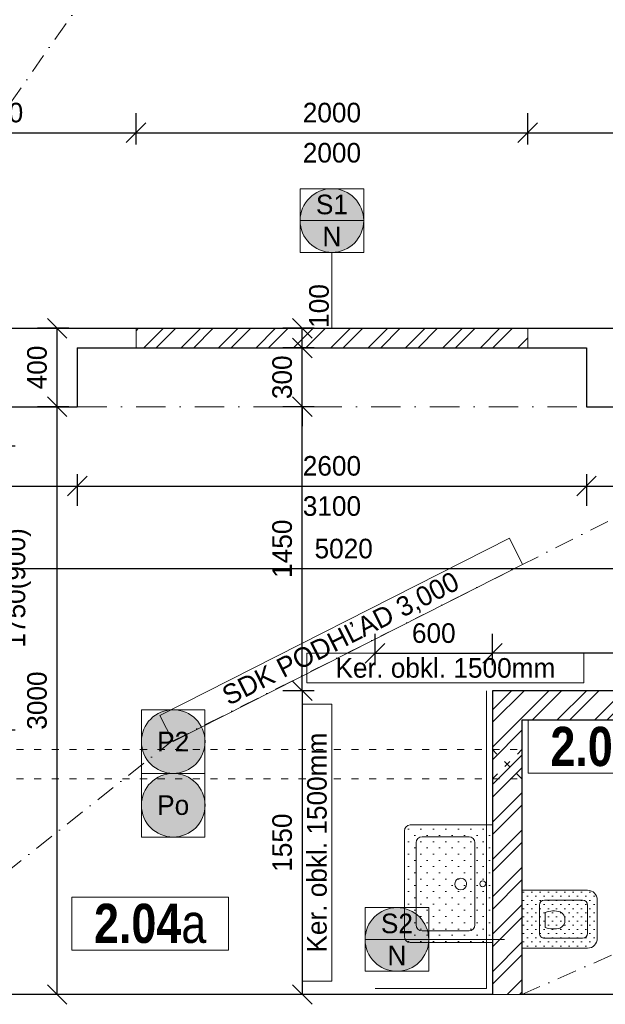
# Model space of a CAD drawing. Header units: millimetres. Extents: x -65956 to 5894746, y -14679 to 163521.
# Tile 8 of 89: x -59600 to -56610, y -387 to 4638. Entities that reach past the tile are written whole.
import ezdxf

# ---------------------------------------------------------------- set-up
doc = ezdxf.new("R2010")
doc.units = ezdxf.units.MM
doc.linetypes.add('ACAD_ISO03W100', pattern=[30, 12, -18])
doc.linetypes.add('ČERCHOVANÁ', pattern=[1, 0.5, -0.25, 0, -0.25])
doc.layers.get('0').update_dxf_attribs({"lineweight": 5})
doc.layers.get('Defpoints').update_dxf_attribs({"color": 2, "lineweight": 30})
doc.layers.add('- pomocna', color=232, linetype='Continuous', lineweight=0, plot=False)
for name, color, linetype, lineweight in [('- popis', 7, 'Continuous', 0), ('- zariadenie', 30, 'Continuous', 0), ('Bodko ciarkovana T', 200, 'ČERCHOVANÁ', 0), ('H popisky', 30, 'Continuous', 25), ('H stavba', 82, 'Continuous', 30), ('KOTY', 51, 'Continuous', 5), ('m_popis', 7, 'Continuous', 0), ('RE-nove', 10, 'Continuous', 0), ('Tbč stavba', 4, 'ČERCHOVANÁ', 0), ('Tč stavba', 7, 'ACAD_ISO03W100', 5), ('VT kóty', 51, 'Continuous', 5), ('VT sanita', 210, 'Continuous', 5)]:
    doc.layers.add(name, color=color, linetype=linetype, lineweight=lineweight)
doc.styles.add('1-100_te_2mm_200', font='technic_.ttf', dxfattribs={"height": 200})
doc.styles.add('1-20_ce_5mm_100', font='GOTHIC.TTF', dxfattribs={"height": 100})
doc.styles.add('1-50_ce_2mm_100', font='GOTHIC.TTF', dxfattribs={"height": 100})
doc.dimstyles.new('technic_1-100', dxfattribs={"dimtxt": 200, "dimasz": 240, "dimexe": 300, "dimexo": 200, "dimgap": 100, "dimtad": 1, "dimdec": 1, "dimrnd": 0.5, "dimtxsty": '1-100_te_2mm_200', "dimblk": 'OBLIQUE', "dimcen": 2.5, "dimclrd": 256, "dimclrt": 256, "dimadec": 0, "dimazin": 0, "dimtfac": 1, "dimtdec": 1, "dimtix": 1, "dimtmove": 1, "dimatfit": 3, "dimldrblk": 'OBLIQUE', "dimfxl": 400, "dimfxlon": 1, "dimarcsym": 0})
pattern_1 = [(45, (0, -10810.44), (-95.45942, 95.45942), []), (45, (63.64, -10810.44), (-95.45942, 95.45942), [])]

# ---------------------------------------------------------------- blocks, each defined once
blk = doc.blocks.new('_Oblique')
at = {"color": 0, "linetype": 'ByBlock', "lineweight": -2}
blk.add_line((-0.5, -0.5), (0.5, 0.5), dxfattribs=at)
blk = doc.blocks.new('*D598')
at = {"layer": 'Defpoints', "color": 0, "transparency": 16777216}
for p in [(-59006, 4061.1), (-60456, 3063.3), (-59006, 3063.3)]:
    blk.add_point(p, dxfattribs=at)
at = {"layer": 'KOTY', "color": 0, "lineweight": -2, "transparency": 16777216}
for p, q in [((-60456, 4001.1), (-60456, 4161.1)), ((-59006, 4001.1), (-59006, 4161.1))]:
    blk.add_line(p, q, dxfattribs=at)
at = {"layer": 'KOTY', "lineweight": -2, "transparency": 16777216}
blk.add_line((-60456, 4061.1), (-59006, 4061.1), dxfattribs=at)
at = {"layer": 'KOTY', "lineweight": -2, "transparency": 16777216, "xscale": 100, "yscale": 100, "zscale": 100, "rotation": 180}
blk.add_blockref('_Oblique', (-60456, 4061.1), dxfattribs=at)
at = {"layer": 'KOTY', "lineweight": -2, "transparency": 16777216, "xscale": 100, "yscale": 100, "zscale": 100}
blk.add_blockref('_Oblique', (-59006, 4061.1), dxfattribs=at)
at = {"layer": 'KOTY', "transparency": 16777216, "insert": (-59731, 4163.6), "char_height": 100, "attachment_point": 5, "style": '1-20_ce_5mm_100'}
blk.add_mtext('1450', dxfattribs=at)
blk = doc.blocks.new('*D599')
at = {"layer": 'Defpoints', "color": 0, "transparency": 16777216}
for p in [(-57006, 4061.1), (-59006, 3063.3), (-57006, 3063.3)]:
    blk.add_point(p, dxfattribs=at)
at = {"layer": 'KOTY', "color": 0, "lineweight": -2, "transparency": 16777216}
for p, q in [((-59006, 4001.1), (-59006, 4161.1)), ((-57006, 4001.1), (-57006, 4161.1))]:
    blk.add_line(p, q, dxfattribs=at)
at = {"layer": 'KOTY', "lineweight": -2, "transparency": 16777216}
blk.add_line((-59006, 4061.1), (-57006, 4061.1), dxfattribs=at)
at = {"layer": 'KOTY', "lineweight": -2, "transparency": 16777216, "xscale": 100, "yscale": 100, "zscale": 100, "rotation": 180}
blk.add_blockref('_Oblique', (-59006, 4061.1), dxfattribs=at)
at = {"layer": 'KOTY', "lineweight": -2, "transparency": 16777216, "xscale": 100, "yscale": 100, "zscale": 100}
blk.add_blockref('_Oblique', (-57006, 4061.1), dxfattribs=at)
at = {"layer": 'KOTY', "transparency": 16777216, "char_height": 100, "attachment_point": 5, "style": '1-20_ce_5mm_100'}
for insert in [(-58006, 4163.6), (-58006, 3958.6)]:
    blk.add_mtext('2000', dxfattribs=dict(at, insert=insert))
blk = doc.blocks.new('*D600')
at = {"layer": 'Defpoints', "color": 0, "transparency": 16777216}
for p in [(-52906, 4061.1), (-57006, 3063.3), (-52906, 3063.3)]:
    blk.add_point(p, dxfattribs=at)
at = {"layer": 'KOTY', "color": 0, "lineweight": -2, "transparency": 16777216}
for p, q in [((-57006, 4001.1), (-57006, 4161.1)), ((-52906, 4001.1), (-52906, 4161.1))]:
    blk.add_line(p, q, dxfattribs=at)
at = {"layer": 'KOTY', "lineweight": -2, "transparency": 16777216}
blk.add_line((-57006, 4061.1), (-52906, 4061.1), dxfattribs=at)
at = {"layer": 'KOTY', "lineweight": -2, "transparency": 16777216, "xscale": 100, "yscale": 100, "zscale": 100, "rotation": 180}
blk.add_blockref('_Oblique', (-57006, 4061.1), dxfattribs=at)
at = {"layer": 'KOTY', "lineweight": -2, "transparency": 16777216, "xscale": 100, "yscale": 100, "zscale": 100}
blk.add_blockref('_Oblique', (-52906, 4061.1), dxfattribs=at)
at = {"layer": 'KOTY', "transparency": 16777216, "insert": (-54956, 4163.6), "char_height": 100, "attachment_point": 5, "style": '1-20_ce_5mm_100'}
blk.add_mtext('4100', dxfattribs=at)
blk = doc.blocks.new('*D607')
at = {"layer": 'Defpoints', "color": 0, "transparency": 16777216}
for p in [(-60456, 2663.3), (-55436, 2663.3), (-60456, 1836.1)]:
    blk.add_point(p, dxfattribs=at)
at = {"layer": 'KOTY', "color": 0, "lineweight": -2, "transparency": 16777216}
for p, q in [((-60456, 1896.1), (-60456, 1736.1)), ((-55436, 1896.1), (-55436, 1736.1))]:
    blk.add_line(p, q, dxfattribs=at)
at = {"layer": 'KOTY', "lineweight": -2, "transparency": 16777216}
blk.add_line((-55436, 1836.1), (-60456, 1836.1), dxfattribs=at)
at = {"layer": 'KOTY', "lineweight": -2, "transparency": 16777216, "xscale": 100, "yscale": 100, "zscale": 100, "rotation": 180}
blk.add_blockref('_Oblique', (-60456, 1836.1), dxfattribs=at)
at = {"layer": 'KOTY', "lineweight": -2, "transparency": 16777216, "xscale": 100, "yscale": 100, "zscale": 100}
blk.add_blockref('_Oblique', (-55436, 1836.1), dxfattribs=at)
at = {"layer": 'KOTY', "transparency": 16777216, "insert": (-57946, 1938.6), "char_height": 100, "attachment_point": 5, "style": '1-20_ce_5mm_100'}
blk.add_mtext('5020', dxfattribs=at)
blk = doc.blocks.new('*D608')
at = {"layer": 'Defpoints', "color": 0, "transparency": 16777216}
for p in [(-59409, 2663.3), (-55436, 2663.3), (-55286, -336.7)]:
    blk.add_point(p, dxfattribs=at)
at = {"layer": 'KOTY', "color": 0, "lineweight": -2, "transparency": 16777216}
for p, q in [((-59349, 2663.3), (-59509, 2663.3)), ((-59349, -336.7), (-59509, -336.7))]:
    blk.add_line(p, q, dxfattribs=at)
at = {"layer": 'KOTY', "lineweight": -2, "transparency": 16777216}
blk.add_line((-59409, -336.7), (-59409, 2663.3), dxfattribs=at)
at = {"layer": 'KOTY', "lineweight": -2, "transparency": 16777216, "xscale": 100, "yscale": 100, "zscale": 100}
for p, rotation in [((-59409, 2663.3), 90), ((-59409, -336.7), 270)]:
    blk.add_blockref('_Oblique', p, dxfattribs=dict(at, rotation=rotation))
at = {"layer": 'KOTY', "transparency": 16777216, "insert": (-59511.6, 1163.3), "char_height": 100, "attachment_point": 5, "rotation": 90, "style": '1-20_ce_5mm_100'}
blk.add_mtext('3000', dxfattribs=at)
blk = doc.blocks.new('*D610')
at = {"layer": 'Defpoints', "color": 0, "transparency": 16777216}
for p in [(-60456, 2463.3), (-60456, 1013.3), (-59723.5, 1013.3)]:
    blk.add_point(p, dxfattribs=at)
at = {"layer": 'KOTY', "color": 0, "lineweight": -2, "transparency": 16777216}
for p, q in [((-59783.5, 2463.3), (-59623.5, 2463.3)), ((-59783.5, 1013.3), (-59623.5, 1013.3))]:
    blk.add_line(p, q, dxfattribs=at)
at = {"layer": 'KOTY', "lineweight": -2, "transparency": 16777216}
blk.add_line((-59723.5, 2463.3), (-59723.5, 1013.3), dxfattribs=at)
at = {"layer": 'KOTY', "lineweight": -2, "transparency": 16777216, "xscale": 100, "yscale": 100, "zscale": 100}
for p, rotation in [((-59723.5, 2463.3), 90), ((-59723.5, 1013.3), 270)]:
    blk.add_blockref('_Oblique', p, dxfattribs=dict(at, rotation=rotation))
at = {"layer": 'KOTY', "transparency": 16777216, "char_height": 100, "attachment_point": 5, "rotation": 90, "style": '1-20_ce_5mm_100'}
for s, insert in [('1750(900)', (-59606.8, 1738.3)), ('1450', (-59826, 1738.3))]:
    blk.add_mtext(s, dxfattribs=dict(at, insert=insert))
blk = doc.blocks.new('*D612')
at = {"layer": 'Defpoints', "color": 0, "transparency": 16777216}
for p in [(-59409, 3063.3), (-52906, 3063.3), (-55436, 2663.3)]:
    blk.add_point(p, dxfattribs=at)
at = {"layer": 'KOTY', "color": 0, "lineweight": -2, "transparency": 16777216}
for p, q in [((-59349, 3063.3), (-59509, 3063.3)), ((-59349, 2663.3), (-59509, 2663.3))]:
    blk.add_line(p, q, dxfattribs=at)
at = {"layer": 'KOTY', "lineweight": -2, "transparency": 16777216}
blk.add_line((-59409, 2663.3), (-59409, 3063.3), dxfattribs=at)
at = {"layer": 'KOTY', "lineweight": -2, "transparency": 16777216, "xscale": 100, "yscale": 100, "zscale": 100}
for p, rotation in [((-59409, 3063.3), 90), ((-59409, 2663.3), 270)]:
    blk.add_blockref('_Oblique', p, dxfattribs=dict(at, rotation=rotation))
at = {"layer": 'KOTY', "transparency": 16777216, "insert": (-59511.6, 2863.3), "char_height": 100, "attachment_point": 5, "rotation": 90, "style": '1-20_ce_5mm_100'}
blk.add_mtext('400', dxfattribs=at)
blk = doc.blocks.new('*D681')
at = {"layer": 'Defpoints', "color": 0, "transparency": 16777216}
for p in [(-60456, 2663.3), (-59306, 2663.3), (-59306, 2258.1)]:
    blk.add_point(p, dxfattribs=at)
at = {"layer": 'KOTY', "color": 0, "lineweight": -2, "transparency": 16777216}
for p, q in [((-60456, 2318.1), (-60456, 2158.1)), ((-59306, 2318.1), (-59306, 2158.1))]:
    blk.add_line(p, q, dxfattribs=at)
at = {"layer": 'KOTY', "lineweight": -2, "transparency": 16777216}
blk.add_line((-60456, 2258.1), (-59306, 2258.1), dxfattribs=at)
at = {"layer": 'KOTY', "lineweight": -2, "transparency": 16777216, "xscale": 100, "yscale": 100, "zscale": 100, "rotation": 180}
blk.add_blockref('_Oblique', (-60456, 2258.1), dxfattribs=at)
at = {"layer": 'KOTY', "lineweight": -2, "transparency": 16777216, "xscale": 100, "yscale": 100, "zscale": 100}
blk.add_blockref('_Oblique', (-59306, 2258.1), dxfattribs=at)
at = {"layer": 'KOTY', "transparency": 16777216, "insert": (-59881, 2360.7), "char_height": 100, "attachment_point": 5, "style": '1-20_ce_5mm_100'}
blk.add_mtext('1150', dxfattribs=at)
blk = doc.blocks.new('*D682')
at = {"layer": 'Defpoints', "color": 0, "transparency": 16777216}
for p in [(-59306, 2663.3), (-56706, 2663.3), (-56706, 2258.1)]:
    blk.add_point(p, dxfattribs=at)
at = {"layer": 'KOTY', "color": 0, "lineweight": -2, "transparency": 16777216}
for p, q in [((-59306, 2318.1), (-59306, 2158.1)), ((-56706, 2318.1), (-56706, 2158.1))]:
    blk.add_line(p, q, dxfattribs=at)
at = {"layer": 'KOTY', "lineweight": -2, "transparency": 16777216}
blk.add_line((-59306, 2258.1), (-56706, 2258.1), dxfattribs=at)
at = {"layer": 'KOTY', "lineweight": -2, "transparency": 16777216, "xscale": 100, "yscale": 100, "zscale": 100, "rotation": 180}
blk.add_blockref('_Oblique', (-59306, 2258.1), dxfattribs=at)
at = {"layer": 'KOTY', "lineweight": -2, "transparency": 16777216, "xscale": 100, "yscale": 100, "zscale": 100}
blk.add_blockref('_Oblique', (-56706, 2258.1), dxfattribs=at)
at = {"layer": 'KOTY', "transparency": 16777216, "char_height": 100, "attachment_point": 5, "style": '1-20_ce_5mm_100'}
for s, insert in [('2600', (-58006, 2360.7)), ('3100', (-58006, 2155.6))]:
    blk.add_mtext(s, dxfattribs=dict(at, insert=insert))
blk = doc.blocks.new('*D683')
at = {"layer": 'Defpoints', "color": 0, "transparency": 16777216}
for p in [(-56706, 2663.3), (-55436, 2663.3), (-55436, 2258.1)]:
    blk.add_point(p, dxfattribs=at)
at = {"layer": 'KOTY', "color": 0, "lineweight": -2, "transparency": 16777216}
for p, q in [((-56706, 2318.1), (-56706, 2158.1)), ((-55436, 2318.1), (-55436, 2158.1))]:
    blk.add_line(p, q, dxfattribs=at)
at = {"layer": 'KOTY', "lineweight": -2, "transparency": 16777216}
blk.add_line((-56706, 2258.1), (-55436, 2258.1), dxfattribs=at)
at = {"layer": 'KOTY', "lineweight": -2, "transparency": 16777216, "xscale": 100, "yscale": 100, "zscale": 100, "rotation": 180}
blk.add_blockref('_Oblique', (-56706, 2258.1), dxfattribs=at)
at = {"layer": 'KOTY', "lineweight": -2, "transparency": 16777216, "xscale": 100, "yscale": 100, "zscale": 100}
blk.add_blockref('_Oblique', (-55436, 2258.1), dxfattribs=at)
at = {"layer": 'KOTY', "transparency": 16777216, "insert": (-56071, 2360.7), "char_height": 100, "attachment_point": 5, "style": '1-20_ce_5mm_100'}
blk.add_mtext('1270', dxfattribs=at)
blk = doc.blocks.new('*D684')
at = {"layer": 'Defpoints', "color": 0, "transparency": 16777216}
for p in [(-57186, 1213.3), (-58157.2, -336.7), (-57186, -336.7)]:
    blk.add_point(p, dxfattribs=at)
at = {"layer": 'KOTY', "color": 0, "lineweight": -2, "transparency": 16777216}
for p, q in [((-58097.2, 1213.3), (-58257.2, 1213.3)), ((-58097.2, -336.7), (-58257.2, -336.7))]:
    blk.add_line(p, q, dxfattribs=at)
at = {"layer": 'KOTY', "lineweight": -2, "transparency": 16777216}
blk.add_line((-58157.2, 1213.3), (-58157.2, -336.7), dxfattribs=at)
at = {"layer": 'KOTY', "lineweight": -2, "transparency": 16777216, "xscale": 100, "yscale": 100, "zscale": 100}
for p, rotation in [((-58157.2, 1213.3), 90), ((-58157.2, -336.7), 270)]:
    blk.add_blockref('_Oblique', p, dxfattribs=dict(at, rotation=rotation))
at = {"layer": 'KOTY', "transparency": 16777216, "insert": (-58259.7, 438.3), "char_height": 100, "attachment_point": 5, "rotation": 90, "style": '1-20_ce_5mm_100'}
blk.add_mtext('1550', dxfattribs=at)
blk = doc.blocks.new('*T449')
at = {"layer": 'Defpoints', "color": 8, "linetype": 'ByBlock', "lineweight": 0, "transparency": 16777216}
for p, q in [((0, 0), (800, 0)), ((0, 0), (0, -270.7)), ((800, 0), (800, -270.7)), ((0, -270.7), (800, -270.7))]:
    blk.add_line(p, q, dxfattribs=at)
at = {"layer": 'H popisky', "color": 0, "transparency": 16777216, "insert": (400, -135.3), "char_height": 200, "width": 796, "attachment_point": 5, "style": '1-50_ce_2mm_100'}
blk.add_mtext('{\\fTechnicLite|b1|i0|c2|p2;\\C256;2.04\\fArial Narrow|b0|i0|c0|p34;a}', dxfattribs=at)
blk = doc.blocks.new('fdgfdsgdfs')
at = {"layer": '- zariadenie'}
for p, q in [((1096714.8, -605249), (1096519.8, -605249)), ((1096469.8, -605299), (1096469.8, -605634.1)), ((1096519.8, -605324), (1096519.8, -605519.1)), ((1096689.8, -605299), (1096544.8, -605299)), ((1096714.8, -605519.1), (1096714.8, -605324)), ((1096764.8, -605634.1), (1096764.8, -605299)), ((1096689.8, -605544.1), (1096544.8, -605544.1)), ((1096620.8, -605515), (1096582.2, -605515)), ((1096620.8, -605515), (1096659.5, -605515)), ((1096469.8, -605634.1), (1096764.8, -605634.1))]:
    blk.add_line(p, q, dxfattribs=at)
for centre, radius, start, end in [((1096519.8, -605299), 50, 90, 180), ((1096714.8, -605299), 50, 0, 90), ((1096544.8, -605324), 25, 90, 180), ((1096689.8, -605324), 25, 0, 90), ((1096700.5, -605472.5), 125.7, 164.6539, 199.755), ((1096617.4, -605455.8), 41.5, 84.2198, 156.4961), ((1096624.3, -605455.8), 41.5, 23.5039, 95.7802), ((1096541.2, -605472.5), 125.7, 340.245, 15.346), ((1096544.8, -605519.1), 25, 180, 270), ((1096689.8, -605519.1), 25, 270, 0)]:
    blk.add_arc(centre, radius, start, end, dxfattribs=at)
blk = doc.blocks.new('*T763')
at = {"layer": 'Defpoints', "color": 8, "linetype": 'ByBlock', "lineweight": 0, "transparency": 16777216}
for p, q in [((0, 0), (324.9, 0)), ((0, 0), (0, -324.9)), ((324.9, 0), (324.9, -324.9)), ((0, -162.5), (324.9, -162.5)), ((0, -324.9), (324.9, -324.9))]:
    blk.add_line(p, q, dxfattribs=at)
at = {"layer": 'VT kóty', "color": 0, "transparency": 16777216, "char_height": 100, "width": 320.944, "attachment_point": 5, "style": '1-50_ce_2mm_100'}
for s, insert in [('S1', (162.5, -81.2)), ('N', (162.5, -243.7))]:
    blk.add_mtext(s, dxfattribs=dict(at, insert=insert))
blk = doc.blocks.new('*D764')
at = {"layer": 'Defpoints', "color": 0, "transparency": 16777216}
for p in [(-57186, 1404.5), (-57186, 1213.3), (-55436, 1213.3)]:
    blk.add_point(p, dxfattribs=at)
at = {"layer": 'KOTY', "color": 0, "lineweight": -2, "transparency": 16777216}
for p, q in [((-57186, 1404.5), (-57186, 1504.5)), ((-55436, 1404.5), (-55436, 1504.5))]:
    blk.add_line(p, q, dxfattribs=at)
at = {"layer": 'KOTY', "lineweight": -2, "transparency": 16777216}
blk.add_line((-55436, 1404.5), (-57186, 1404.5), dxfattribs=at)
at = {"layer": 'KOTY', "lineweight": -2, "transparency": 16777216, "xscale": 100, "yscale": 100, "zscale": 100, "rotation": 180}
blk.add_blockref('_Oblique', (-57186, 1404.5), dxfattribs=at)
at = {"layer": 'KOTY', "lineweight": -2, "transparency": 16777216, "xscale": 100, "yscale": 100, "zscale": 100}
blk.add_blockref('_Oblique', (-55436, 1404.5), dxfattribs=at)
at = {"layer": 'KOTY', "transparency": 16777216, "insert": (-56311, 1507), "char_height": 100, "attachment_point": 5, "style": '1-20_ce_5mm_100'}
blk.add_mtext('1750', dxfattribs=at)
blk = doc.blocks.new('*T765')
at = {"layer": 'Defpoints', "color": 8, "linetype": 'ByBlock', "lineweight": 0, "transparency": 16777216}
for p, q in [((0, 0), (324.9, 0)), ((0, 0), (0, -324.9)), ((324.9, 0), (324.9, -324.9)), ((0, -162.5), (324.9, -162.5)), ((0, -324.9), (324.9, -324.9))]:
    blk.add_line(p, q, dxfattribs=at)
at = {"layer": 'VT kóty', "color": 0, "transparency": 16777216, "char_height": 100, "width": 320.944, "attachment_point": 5, "style": '1-50_ce_2mm_100'}
for s, insert in [('S2', (162.5, -81.2)), ('N', (162.5, -243.7))]:
    blk.add_mtext(s, dxfattribs=dict(at, insert=insert))
blk = doc.blocks.new('*D766')
at = {"layer": 'Defpoints', "color": 0, "transparency": 16777216}
for p in [(-58157.2, 2663.3), (-56706, 2663.3), (-57186, 1213.3)]:
    blk.add_point(p, dxfattribs=at)
at = {"layer": 'KOTY', "color": 0, "lineweight": -2, "transparency": 16777216}
for p, q in [((-58097.2, 2663.3), (-58257.2, 2663.3)), ((-58097.2, 1213.3), (-58257.2, 1213.3))]:
    blk.add_line(p, q, dxfattribs=at)
at = {"layer": 'KOTY', "lineweight": -2, "transparency": 16777216}
blk.add_line((-58157.2, 1213.3), (-58157.2, 2663.3), dxfattribs=at)
at = {"layer": 'KOTY', "lineweight": -2, "transparency": 16777216, "xscale": 100, "yscale": 100, "zscale": 100}
for p, rotation in [((-58157.2, 2663.3), 90), ((-58157.2, 1213.3), 270)]:
    blk.add_blockref('_Oblique', p, dxfattribs=dict(at, rotation=rotation))
at = {"layer": 'KOTY', "transparency": 16777216, "insert": (-58259.7, 1938.3), "char_height": 100, "attachment_point": 5, "rotation": 90, "style": '1-20_ce_5mm_100'}
blk.add_mtext('1450', dxfattribs=at)
blk = doc.blocks.new('*T802')
at = {"layer": 'Defpoints', "color": 8, "linetype": 'ByBlock', "lineweight": 0, "transparency": 16777216}
for p, q in [((0, 0), (800, 0)), ((0, 0), (0, -270.7)), ((800, 0), (800, -270.7)), ((0, -270.7), (800, -270.7))]:
    blk.add_line(p, q, dxfattribs=at)
at = {"layer": 'H popisky', "color": 0, "transparency": 16777216, "insert": (400, -135.3), "char_height": 200, "width": 796, "attachment_point": 5, "style": '1-50_ce_2mm_100'}
blk.add_mtext('{\\fTechnicLite|b1|i0|c2|p2;\\C256;2.04\\fArial Narrow|b0|i0|c238|p34;b}', dxfattribs=at)
blk = doc.blocks.new('*T826')
at = {"layer": 'Defpoints', "color": 8, "linetype": 'ByBlock', "lineweight": 0, "transparency": 16777216}
for p, q in [((0, 0), (324.9, 0)), ((0, 0), (0, -324.9)), ((324.9, 0), (324.9, -324.9)), ((0, -324.9), (324.9, -324.9))]:
    blk.add_line(p, q, dxfattribs=at)
at = {"layer": '- popis', "color": 0, "transparency": 16777216, "insert": (162.5, -162.5), "char_height": 100, "width": 320.944, "attachment_point": 5, "style": '1-50_ce_2mm_100'}
blk.add_mtext('Po', dxfattribs=at)
blk = doc.blocks.new('*T827')
at = {"layer": 'Defpoints', "color": 8, "linetype": 'ByBlock', "lineweight": 0, "transparency": 16777216}
for p, q in [((0, 0), (324.9, 0)), ((0, 0), (0, -324.9)), ((324.9, 0), (324.9, -324.9)), ((0, -324.9), (324.9, -324.9))]:
    blk.add_line(p, q, dxfattribs=at)
at = {"layer": '- popis', "color": 0, "transparency": 16777216, "insert": (162.5, -162.5), "char_height": 100, "width": 320.944, "attachment_point": 5, "style": '1-50_ce_2mm_100'}
blk.add_mtext('P2', dxfattribs=at)
blk = doc.blocks.new('*T830')
at = {"layer": 'Defpoints', "color": 8, "linetype": 'ByBlock', "lineweight": 0, "transparency": 16777216}
for p, q in [((-67.8, 133.8), (1716.4, 1037.6)), ((1784.1, 903.8), (1716.4, 1037.6)), ((0, 0), (1784.1, 903.8)), ((0, 0), (-67.8, 133.8))]:
    blk.add_line(p, q, dxfattribs=at)
at = {"layer": 'm_popis', "color": 0, "transparency": 16777216, "insert": (858.2, 518.8), "char_height": 100, "width": 1996, "attachment_point": 5, "rotation": 26.8656, "style": '1-50_ce_2mm_100'}
blk.add_mtext('SDK PODHĽAD 3,000', dxfattribs=at)
blk = doc.blocks.new('*D859')
at = {"layer": 'Defpoints', "color": 0, "transparency": 16777216}
for p in [(-58157.2, 2963.3), (-57006, 2963.3), (-56706, 2663.3)]:
    blk.add_point(p, dxfattribs=at)
at = {"layer": 'KOTY', "lineweight": -2, "transparency": 16777216}
for p, q in [((-58157.2, 2963.3), (-58157.2, 3063.3)), ((-58157.2, 2663.3), (-58157.2, 2963.3)), ((-58157.2, 2663.3), (-58157.2, 2563.3))]:
    blk.add_line(p, q, dxfattribs=at)
at = {"layer": 'KOTY', "color": 0, "lineweight": -2, "transparency": 16777216}
for p, q in [((-58097.2, 2963.3), (-58257.2, 2963.3)), ((-58097.2, 2663.3), (-58257.2, 2663.3))]:
    blk.add_line(p, q, dxfattribs=at)
at = {"layer": 'KOTY', "lineweight": -2, "transparency": 16777216, "xscale": 100, "yscale": 100, "zscale": 100}
for p, rotation in [((-58157.2, 2963.3), 270), ((-58157.2, 2663.3), 90)]:
    blk.add_blockref('_Oblique', p, dxfattribs=dict(at, rotation=rotation))
at = {"layer": 'KOTY', "transparency": 16777216, "insert": (-58259.7, 2813.3), "char_height": 100, "attachment_point": 5, "rotation": 90, "style": '1-20_ce_5mm_100'}
blk.add_mtext('300', dxfattribs=at)
blk = doc.blocks.new('*D860')
at = {"layer": 'Defpoints', "color": 0, "transparency": 16777216}
for p in [(-58157.2, 3063.3), (-57006, 3063.3), (-57006, 2963.3)]:
    blk.add_point(p, dxfattribs=at)
at = {"layer": 'KOTY', "color": 0, "lineweight": -2, "transparency": 16777216}
for p, q in [((-58097.2, 3063.3), (-58257.2, 3063.3)), ((-58097.2, 2963.3), (-58257.2, 2963.3))]:
    blk.add_line(p, q, dxfattribs=at)
at = {"layer": 'KOTY', "lineweight": -2, "transparency": 16777216}
blk.add_line((-58157.2, 2963.3), (-58157.2, 3063.3), dxfattribs=at)
at = {"layer": 'KOTY', "lineweight": -2, "transparency": 16777216, "xscale": 100, "yscale": 100, "zscale": 100}
for p, rotation in [((-58157.2, 3063.3), 90), ((-58157.2, 2963.3), 270)]:
    blk.add_blockref('_Oblique', p, dxfattribs=dict(at, rotation=rotation))
at = {"layer": 'KOTY', "transparency": 16777216, "insert": (-58071.6, 3177.2), "char_height": 100, "attachment_point": 5, "rotation": 90, "style": '1-20_ce_5mm_100'}
blk.add_mtext('100', dxfattribs=at)
blk = doc.blocks.new('u 600x450')
for p, q in [((300, 0), (-300, 0)), ((-300, 0), (-300, -420)), ((300, -420), (300, 0)), ((210, -90), (-210, -90)), ((-240, -120), (-240, -360)), ((240, -360), (240, -120)), ((-210, -390), (210, -390)), ((-270, -450), (270, -450))]:
    blk.add_line(p, q)
blk.add_circle((0, -50), 15)
for centre, start, end in [((-210, -120), 90, 180), ((210, -120), 360, 90), ((-210, -360), 180, 270), ((210, -360), 270, 360), ((-270, -420), 180, 270), ((270, -420), 270, 360)]:
    blk.add_arc(centre, 30, start, end)
for start_param, end_param in [(4.457203, 7.598795), (1.31561, 4.457203)]:
    blk.add_ellipse((-1.3, -162.4), major_axis=(-29, -7.6), ratio=1, start_param=start_param, end_param=end_param)
blk = doc.blocks.new('*T975')
at = {"layer": 'Defpoints', "color": 8, "linetype": 'ByBlock', "lineweight": 0, "transparency": 16777216}
for p, q in [((-150, 0), (-150, 1414.1)), ((0, 1414.1), (-150, 1414.1)), ((0, 0), (0, 1414.1)), ((0, 0), (-150, 0))]:
    blk.add_line(p, q, dxfattribs=at)
at = {"layer": 'm_popis', "color": 0, "transparency": 16777216, "insert": (-75, 707.1), "char_height": 100, "width": 1410.137, "attachment_point": 5, "rotation": 90, "style": '1-50_ce_2mm_100'}
blk.add_mtext('Ker. obkl. 1500mm', dxfattribs=at)
blk = doc.blocks.new('*D976')
at = {"layer": 'Defpoints', "color": 0, "transparency": 16777216}
for p in [(-57186, 1404.5), (-57786, -306.7), (-57186, -306.7)]:
    blk.add_point(p, dxfattribs=at)
at = {"layer": 'KOTY', "color": 0, "lineweight": -2, "transparency": 16777216}
for p, q in [((-57786, 1344.5), (-57786, 1504.5)), ((-57186, 1344.5), (-57186, 1504.5))]:
    blk.add_line(p, q, dxfattribs=at)
at = {"layer": 'KOTY', "lineweight": -2, "transparency": 16777216}
blk.add_line((-57786, 1404.5), (-57186, 1404.5), dxfattribs=at)
at = {"layer": 'KOTY', "lineweight": -2, "transparency": 16777216, "xscale": 100, "yscale": 100, "zscale": 100, "rotation": 180}
blk.add_blockref('_Oblique', (-57786, 1404.5), dxfattribs=at)
at = {"layer": 'KOTY', "lineweight": -2, "transparency": 16777216, "xscale": 100, "yscale": 100, "zscale": 100}
blk.add_blockref('_Oblique', (-57186, 1404.5), dxfattribs=at)
at = {"layer": 'KOTY', "transparency": 16777216, "insert": (-57486, 1507), "char_height": 100, "attachment_point": 5, "style": '1-20_ce_5mm_100'}
blk.add_mtext('600', dxfattribs=at)
blk = doc.blocks.new('*T977')
at = {"layer": 'Defpoints', "color": 8, "linetype": 'ByBlock', "lineweight": 0, "transparency": 16777216}
for p, q in [((0, 150), (1414.1, 150)), ((0, 0), (0, 150)), ((1414.1, 0), (1414.1, 150)), ((0, 0), (1414.1, 0))]:
    blk.add_line(p, q, dxfattribs=at)
at = {"layer": 'm_popis', "color": 0, "transparency": 16777216, "insert": (707.1, 75), "char_height": 100, "width": 1410.137, "attachment_point": 5, "style": '1-50_ce_2mm_100'}
blk.add_mtext('Ker. obkl. 1500mm', dxfattribs=at)

msp = doc.modelspace()

# ---------------------------------------------------------------- hatches: boundary and pattern name
at = {"layer": 'RE-nove'}
for points in [[(-58168.48, 3613.31, 1), (-57843.53, 3613.31, 1)], [(-58654.11, 954.24, 1), (-58979.05, 954.24, 1)], [(-58654.11, 629.29, 1), (-58979.05, 629.29, 1)], [(-57836.53, -55.76, 1), (-57511.58, -55.76, 1)]]:
    msp.add_hatch(color=256, dxfattribs=at).paths.add_polyline_path(points)
h = msp.add_hatch(dxfattribs=at)
h.set_pattern_fill('ZDIVO-OBECNE', color=256, scale=45, style=0)
h.set_pattern_definition(pattern_1)
h.paths.add_polyline_path([(-57006.01, 2963.33), (-57006.01, 3063.33), (-59006.01, 3063.33), (-59006.01, 2963.33)])
h = msp.add_hatch(dxfattribs=at)
h.set_pattern_fill('ZDIVO-OBECNE', color=256, scale=45, style=0)
h.set_pattern_definition(pattern_1)
h.paths.add_polyline_path([(-57186.01, 1213.33), (-57186.01, -336.67), (-57036.01, -336.67), (-57036.01, 1063.33), (-55436.01, 1063.33), (-55436.01, 1213.33)])
h = msp.add_hatch(dxfattribs=at)
h.set_pattern_fill('OMITKA', color=256, scale=45, angle=-90)
h.set_pattern_definition([(315, (-39668.71, 98575.38), (31.819805, 31.819805), [0, -45])])
h.paths.add_polyline_path([(-57606.01, 528.41, 0.4142136), (-57636.01, 498.41), (-57636.01, -41.59, 0.4142136), (-57606.01, -71.59), (-57186.01, -71.59), (-57186.01, 528.41)])
h = msp.add_hatch(dxfattribs=at)
h.set_pattern_fill('OMITKA', color=256, scale=30, angle=-90)
h.set_pattern_definition([(315, (-44173.138, 65480.424), (21.213203, 21.213203), [0, -30])])
h.paths.add_polyline_path([(-57036.01, 195.05), (-57036.01, -99.95), (-56700.88, -99.95, 0.4142136), (-56650.88, -49.95), (-56650.88, 145.05, 0.4142136), (-56700.88, 195.05)])

# ---------------------------------------------------------------- linework, layer by layer
at = {"layer": '- pomocna'}
for points in [[(-60456.01, 3063.33), (-50456.01, 3063.33), (-50456.01, 9363.33), (-52406.01, 9363.33), (-52406.01, 9513.33), (-53856.01, 9513.33), (-53856.01, 9363.33), (-54806.01, 9363.33), (-54806.01, 9513.33), (-56256.01, 9513.33), (-56256.01, 9363.33), (-57206.01, 9363.33), (-57206.01, 9513.33), (-58656.01, 9513.33), (-58656.01, 9363.33), (-60456.01, 9363.33), (-60456.01, 3063.33)], [(-60456.01, -336.67), (-57186.01, -336.67), (-57186.01, 1213.33), (-55437.29, 1213.33), (-55436.01, 2663.33), (-56706.01, 2663.33), (-56706.01, 2963.33), (-59306.01, 2963.33), (-59306.01, 2663.33), (-60456.01, 2663.33), (-60456.01, 2463.33), (-60606.01, 2463.33), (-60606.01, 1013.33), (-60456.01, 1013.33), (-60456.01, -336.67)]]:
    msp.add_lwpolyline(points, dxfattribs=at)
msp.add_lwpolyline([(-57036.01, -336.67), (-55436.01, -336.67), (-55436.01, 1063.33), (-57036.01, 1063.33)], close=True, dxfattribs=at)
for p, q in [((-59006.01, 3063.33), (-59006.01, 2963.33)), ((-57006.01, 3063.33), (-57006.01, 2963.33)), ((-57036.01, -336.67), (-57186.01, -336.67))]:
    msp.add_line(p, q)
at = {"linetype": 'Continuous'}
for p, q in [((-57216.01, 1213.33), (-57216.01, -306.67)), ((-57216.01, -306.67), (-57786.01, -306.67))]:
    msp.add_line(p, q, dxfattribs=at)
at = {"layer": 'Bodko ciarkovana T', "ltscale": 200}
for p, q in [((-60456.01, 3063.33), (-57753.58, 6909.48)), ((-58829.58, 951.06), (-55436.01, 2663.33)), ((-60456.01, -336.67), (-58829.58, 951.06)), ((-57036.01, -336.67), (-56419.9, -66.45))]:
    msp.add_line(p, q, dxfattribs=at)
at = {"layer": 'H stavba'}
for p, q in [((-60456.01, 3063.33), (-59006.01, 3063.33)), ((-59006.01, 3063.33), (-57006.01, 3063.33)), ((-57006.01, 3063.33), (-52906.01, 3063.33)), ((-59306.01, 2963.33), (-59006.01, 2963.33)), ((-59306.01, 2963.33), (-59306.01, 2663.33)), ((-59006.01, 2963.33), (-57006.01, 2963.33)), ((-57006.01, 2963.33), (-56706.01, 2963.33)), ((-56706.01, 2963.33), (-56706.01, 2663.33)), ((-60456.01, 2663.33), (-59306.01, 2663.33)), ((-56706.01, 2663.33), (-55436.01, 2663.33)), ((-57186.01, 1213.33), (-57186.01, -336.67)), ((-55436.01, 1213.33), (-57186.01, 1213.33)), ((-55436.01, 1063.33), (-57036.01, 1063.33)), ((-57036.01, 1063.33), (-57036.01, -336.67)), ((-57186.01, -336.67), (-60456.01, -336.67)), ((-55436.01, -336.67), (-57036.01, -336.67))]:
    msp.add_line(p, q, dxfattribs=at)
at = {"layer": 'Tbč stavba', "ltscale": 300}
msp.add_line((-59306.01, 2663.33), (-56706.01, 2663.33), dxfattribs=at)
at = {"layer": 'Tč stavba', "ltscale": 3}
for p, q in [((-61056.01, 913.33), (-57036.01, 913.33)), ((-57186.01, 763.33), (-57036.01, 913.33)), ((-57036.01, 763.33), (-57186.01, 913.33)), ((-61056.01, 763.33), (-57036.01, 763.33))]:
    msp.add_line(p, q, dxfattribs=at)
at = {"layer": 'VT sanita'}
for p, q in [((-58006.01, 3063.33), (-58006.01, 3450.83)), ((-57124.08, -55.76), (-57511.58, -55.76))]:
    msp.add_line(p, q, dxfattribs=at)
for centre in [(-58006.01, 3613.31), (-58816.58, 954.24), (-58816.58, 629.29), (-57674.05, -55.76)]:
    msp.add_circle(centre, 162.47, dxfattribs=at)

# ---------------------------------------------------------------- block references
at = {"layer": '- zariadenie', "linetype": 'Continuous', "xscale": -1, "rotation": 270}
msp.add_blockref('u 600x450', (-57186.01, 228.45), dxfattribs=at)
for name, p in [('*T763', (-58168.48, 3775.78)), ('*T830', (-58816.58, 954.24)), ('*T977', (-58133.74, 1254.52)), ('*T827', (-58979.05, 1116.71)), ('*T975', (-58007.17, -268.74)), ('*T802', (-57003.96, 1063.33)), ('*T826', (-58979.05, 791.76)), ('*T449', (-59334.28, 160.38)), ('*T765', (-57836.53, 106.71))]:
    msp.add_blockref(name, p)
at = {"layer": 'H stavba', "rotation": 270}
msp.add_blockref('fdgfdsgdfs', (548598.09, 1096664.88), dxfattribs=at)

# ---------------------------------------------------------------- dimensions: what is measured, and where the dimension line sits
at = {"layer": 'KOTY'}
for base, p1, p2, picture, middle in [((-59006.01, 4061.12), (-60456.01, 3063.33), (-59006.01, 3063.33), '*D598', (-59731.01, 4163.64)), ((-52906.01, 4061.12), (-57006.01, 3063.33), (-52906.01, 3063.33), '*D600', (-54956.01, 4163.64)), ((-60456.01, 1836.12), (-55436.01, 2663.33), (-60456.01, 2663.33), '*D607', (-57946.01, 1938.63)), ((-59306.01, 2258.14), (-60456.01, 2663.33), (-59306.01, 2663.33), '*D681', (-59881.01, 2360.65)), ((-55436.01, 2258.14), (-56706.01, 2663.33), (-55436.01, 2663.33), '*D683', (-56071.01, 2360.65)), ((-57186.01, 1404.52), (-57786.01, -306.67), (-57186.01, -306.67), '*D976', (-57486.01, 1507.04)), ((-57186.01, 1404.52), (-55436.01, 1213.33), (-57186.01, 1213.33), '*D764', (-56311.01, 1507.04))]:
    dim = msp.add_linear_dim(base=base, p1=p1, p2=p2, dimstyle='technic_1-100', override={"dimtxt": 100, "dimasz": 100, "dimexe": 100, "dimgap": 50, "dimtxsty": '1-20_ce_5mm_100', "dimfxl": 60}, dxfattribs=at)
    dim.commit()
    dim.dimension.update_dxf_attribs({"geometry": picture, "text_midpoint": middle})
for base, p1, p2, text, picture, middle in [((-57006.01, 4061.12), (-59006.01, 3063.33), (-57006.01, 3063.33), '<>\\X 2000', '*D599', (-58006.01, 4061.12)), ((-56706.01, 2258.14), (-59306.01, 2663.33), (-56706.01, 2663.33), '<>\\X 3100', '*D682', (-58006.01, 2258.14))]:
    dim = msp.add_linear_dim(base=base, p1=p1, p2=p2, text=text, dimstyle='technic_1-100', override={"dimtxt": 100, "dimasz": 100, "dimexe": 100, "dimgap": 50, "dimtxsty": '1-20_ce_5mm_100', "dimfxl": 60}, dxfattribs=at)
    dim.commit()
    dim.dimension.update_dxf_attribs({"geometry": picture, "text_midpoint": middle})
dim = msp.add_linear_dim(base=(-58157.17, 3063.33), p1=(-57006.01, 2963.33), p2=(-57006.01, 3063.33), angle=90, dimstyle='technic_1-100', override={"dimtxt": 100, "dimasz": 100, "dimexe": 100, "dimgap": 50, "dimtxsty": '1-20_ce_5mm_100', "dimfxl": 60}, dxfattribs=at)
dim.commit()
dim.dimension.update_dxf_attribs({"geometry": '*D860', "text_midpoint": (-57969.04, 3177.18), "dimtype": 160})
for base, p1, p2, picture, middle in [((-59409.05, 3063.33), (-55436.01, 2663.33), (-52906.01, 3063.33), '*D612', (-59511.57, 2863.33)), ((-58157.17, 2963.33), (-56706.01, 2663.33), (-57006.01, 2963.33), '*D859', (-58259.69, 2813.33)), ((-59409.05, 2663.33), (-55286.01, -336.67), (-55436.01, 2663.33), '*D608', (-59511.57, 1163.33)), ((-58157.17, 2663.33), (-57186.01, 1213.33), (-56706.01, 2663.33), '*D766', (-58259.69, 1938.33)), ((-58157.17, -336.67), (-57186.01, 1213.33), (-57186.01, -336.67), '*D684', (-58259.69, 438.33))]:
    dim = msp.add_linear_dim(base=base, p1=p1, p2=p2, angle=90, dimstyle='technic_1-100', override={"dimtxt": 100, "dimasz": 100, "dimexe": 100, "dimgap": 50, "dimtxsty": '1-20_ce_5mm_100', "dimfxl": 60}, dxfattribs=at)
    dim.commit()
    dim.dimension.update_dxf_attribs({"geometry": picture, "text_midpoint": middle})
dim = msp.add_linear_dim(base=(-59723.49, 1013.33), p1=(-60456.01, 2463.33), p2=(-60456.01, 1013.33), angle=90, text='<>\\X 1750(900)', dimstyle='technic_1-100', override={"dimtxt": 100, "dimasz": 100, "dimexe": 100, "dimgap": 50, "dimtxsty": '1-20_ce_5mm_100', "dimfxl": 60}, dxfattribs=at)
dim.commit()
dim.dimension.update_dxf_attribs({"geometry": '*D610', "text_midpoint": (-59723.49, 1738.33)})

doc.saveas('drawing.dxf')
